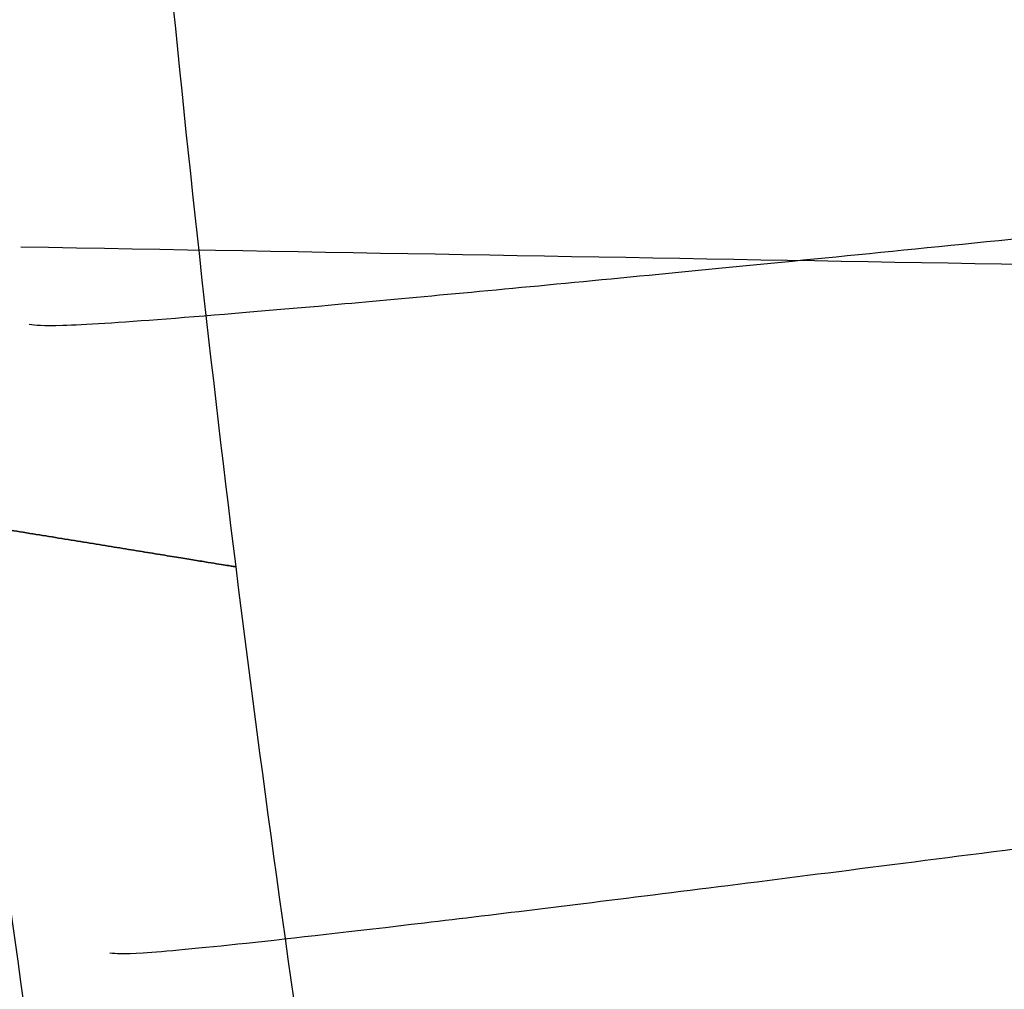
# Model space of a CAD drawing. Header units: millimetres. Extents: x -761 to -147, y -807 to -217.
# Tile 49 of 256: x -687.15 to -681.47, y -691.31 to -685.72. Entities that reach past the tile are written whole.
import ezdxf

# ---------------------------------------------------------------- set-up
doc = ezdxf.new("R2010")
doc.units = ezdxf.units.MM
doc.layers.add('Calque 16', color=7, linetype='Continuous', true_color=0x343231)
doc.layers.add('Calque 17', color=7, linetype='Continuous', true_color=0x343231)

msp = doc.modelspace()

# ---------------------------------------------------------------- linework, layer by layer
at = {"layer": 'Calque 16'}
for points in [[(-690.0012, -672.6473, -106.9067), (-690.0011, -674.2209, -106.9067), (-689.9509, -677.1054, -106.9067), (-689.7554, -681.0368, -106.9067), (-689.4763, -684.7008, -106.9067), (-689.1013, -688.359, -106.9067), (-688.5845, -692.2671, -106.9067), (-687.7427, -697.4567, -106.9067), (-686.5379, -703.2643, -106.9067), (-685.3693, -707.7275, -106.9067), (-684.8248, -709.6354, -106.9067)], [(-688.4537, -673.0889, -105.2974), (-688.4485, -674.6446, -105.2974), (-688.3894, -677.4957, -105.2974), (-688.1832, -681.3811, -105.2974), (-687.8953, -685.0024, -105.2974), (-687.5127, -688.6174, -105.2974), (-686.9889, -692.4786, -105.2974), (-686.1399, -697.6062, -105.2974), (-684.9298, -703.3428, -105.2974), (-683.76, -707.7512, -105.2974), (-683.2155, -709.6354, -105.2974)], [(-688.4537, -673.0889, -108.516), (-688.4485, -674.6446, -108.516), (-688.3894, -677.4957, -108.516), (-688.1832, -681.3811, -108.516), (-687.8953, -685.0024, -108.516), (-687.5127, -688.6174, -108.516), (-686.9889, -692.4786, -108.516), (-686.1399, -697.6062, -108.516), (-684.9298, -703.3428, -108.516), (-683.76, -707.7512, -108.516), (-683.2155, -709.6354, -108.516)], [(-686.9062, -673.5305, -106.9067), (-686.8959, -675.0683, -106.9067), (-686.8279, -677.8861, -106.9067), (-686.6109, -681.7253, -106.9067), (-686.3143, -685.304, -106.9067), (-685.924, -688.8757, -106.9067), (-685.3934, -692.6901, -106.9067), (-684.537, -697.7558, -106.9067), (-683.3217, -703.4213, -106.9067), (-682.1507, -707.7749, -106.9067), (-681.6063, -709.6354, -106.9067)]]:
    msp.add_open_spline(points, degree=3, knots=[0, 0, 0, 0, 4.667182, 8.553935, 11.671176, 15.564685, 19.458193, 23.35959, 31.155421, 37.039197, 37.039197, 37.039197, 37.039197], dxfattribs=at)
msp.add_rational_spline([(-685.9053, -688.8734, -106.9067), (-685.9053, -688.8734, -105.2974), (-687.4938, -688.6151, -105.2974), (-689.0822, -688.3568, -105.2974), (-689.0822, -688.3568, -106.9067), (-689.0822, -688.3568, -108.516), (-687.4938, -688.6151, -108.516), (-685.9053, -688.8734, -108.516), (-685.9053, -688.8734, -106.9067)], [1, 0.707106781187, 1, 0.707106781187, 1, 0.707106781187, 1, 0.707106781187, 1], degree=2, knots=[0, 0, 0, 2.527869, 2.527869, 5.055738, 5.055738, 7.583607, 7.583607, 10.111476, 10.111476, 10.111476], dxfattribs=at)
at = {"layer": 'Calque 17'}
for points, weights in [([(-638.9108, -682.3233, -1.154), (-687.0598, -687.7937, -2.6165), (-687.0962, -687.4741, -50.0599)], [1, 0.717922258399, 1]), ([(-638.6043, -684.6036, -1.1681), (-686.5898, -691.4026, -2.625), (-686.6323, -691.103, -50.0742)], [1, 0.717880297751, 1]), ([(-638.4277, -685.741, -1.1748), (-686.3176, -693.202, -2.629), (-686.3629, -692.9118, -50.0811)], [1, 0.717860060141, 1]), ([(-638.2356, -686.8761, -1.1813), (-686.0216, -694.9936, -2.6329), (-686.0694, -694.7124, -50.0877)], [1, 0.717840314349, 1]), ([(-638.0251, -688.0253, -1.1877), (-685.697, -696.8031, -2.6368), (-685.7473, -696.5306, -50.0943)], [1, 0.717820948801, 1]), ([(-637.7989, -689.1717, -1.194), (-685.3467, -698.6124, -2.6406), (-685.3991, -698.3486, -50.1007)], [1, 0.717802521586, 1])]:
    msp.add_rational_spline(points, weights, degree=2, dxfattribs=at)
msp.add_open_spline([(-233.7493, -687.0283, -110.2327), (-237.1889, -687.0873, -110.1338), (-262.177, -687.5289, -109.4172), (-298.631, -688.3112, -108.3858), (-351.6802, -688.2986, -106.909), (-405.8526, -687.5445, -105.733), (-460.4462, -686.7595, -105.2253), (-515.0426, -687.5455, -105.7329), (-569.2201, -688.3014, -106.9087), (-622.271, -688.3142, -108.3855), (-658.7204, -687.5302, -109.417), (-683.7056, -687.0873, -110.1339), (-687.1458, -687.0281, -110.2328)], degree=3, knots=[-7336.758689, -7336.758689, -7336.758689, -7336.758689, -7328.715593, -7275.315593, -7221.915593, -7168.515593, -7115.115593, -7061.715593, -7008.315593, -6954.915593, -6901.515593, -6893.469971, -6893.469971, -6893.469971, -6893.469971], dxfattribs=at)

doc.saveas('drawing.dxf')
